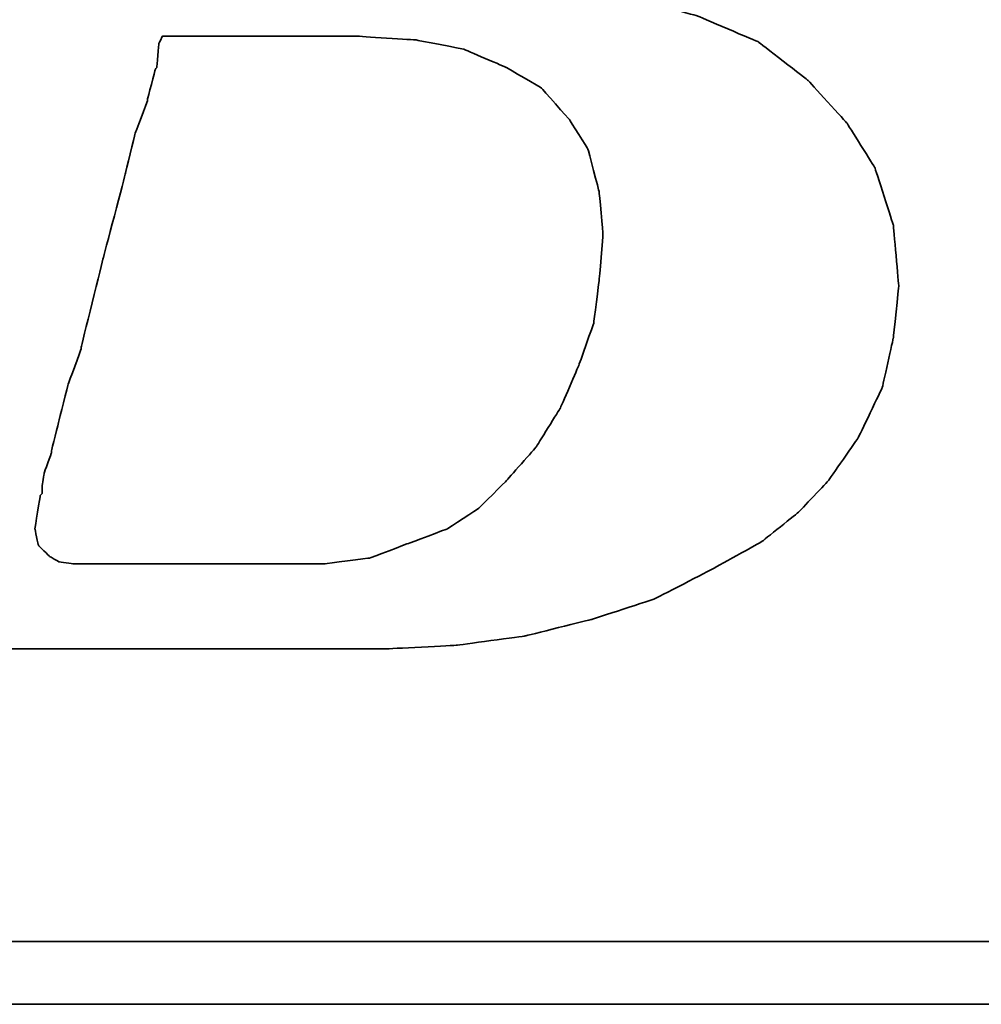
# Model space of a CAD drawing. Header units: millimetres. Extents: x 10 to 393, y 108 to 243.
# Tile 22 of 43: x 262.33 to 265.93, y 141.15 to 144.84. Entities that reach past the tile are written whole.
import ezdxf

# ---------------------------------------------------------------- set-up
doc = ezdxf.new("R2010")
doc.units = ezdxf.units.MM
doc.header["$LTSCALE"] = 0.15
doc.layers.add('DIM', color=4, linetype='CONTINUOUS')
doc.layers.add('layer 1', color=7, linetype='CONTINUOUS')

# ---------------------------------------------------------------- blocks, each defined once
blk = doc.blocks.new('TBI MOTION logo(完整正式版)')
at = {"layer": 'layer 1', "color": 22, "lineweight": 35}
for points, knots in [([(-64.65375, -6.86375), (-64.65375, -6.86375), (-64.84375, -7.29625), (-64.84375, -7.29625), (-64.84375, -7.29625), (-64.84375, -7.29625), (-64.86875, -7.34375), (-64.86875, -7.34375), (-64.86875, -7.34375), (-64.86875, -7.34375), (-64.86875, -7.36875), (-64.86875, -7.36875), (-64.86875, -7.36875), (-64.86875, -7.36875), (-65.15375, -7.65375), (-65.15375, -7.65375), (-65.15375, -7.65375), (-65.15375, -7.65375), (-65.17875, -7.65375), (-65.17875, -7.65375), (-65.17875, -7.65375), (-65.17875, -7.65375), (-65.20375, -7.67875), (-65.20375, -7.67875), (-65.20375, -7.67875), (-65.20375, -7.67875), (-65.58875, -7.87125), (-65.58875, -7.87125), (-65.58875, -7.87125), (-65.58875, -7.87125), (-65.63375, -7.87125), (-65.63375, -7.87125), (-65.63375, -7.87125), (-65.63375, -7.87125), (-65.65875, -7.89375), (-65.65875, -7.89375), (-65.65875, -7.89375), (-65.65875, -7.89375), (-66.09375, -7.94375), (-66.09375, -7.94375), (-66.09375, -7.94375), (-66.09375, -7.94375), (-66.11375, -7.94375), (-66.11375, -7.94375), (-66.11375, -7.94375), (-66.11375, -7.94375), (-66.16375, -7.94375), (-66.16375, -7.94375), (-66.16375, -7.94375), (-66.16375, -7.94375), (-66.30875, -7.94375), (-66.30875, -7.94375), (-66.30875, -7.94375), (-66.30875, -7.94375), (-66.69375, -7.94375), (-66.69375, -7.94375), (-66.69375, -7.94375), (-66.69375, -7.94375), (-67.07375, -7.94375), (-67.07375, -7.94375), (-67.07375, -7.94375), (-67.07375, -7.94375), (-67.12375, -7.94375), (-67.12375, -7.94375), (-67.12375, -7.94375), (-67.12375, -7.94375), (-67.12375, -7.96625), (-67.12375, -7.96625), (-67.12375, -7.96625), (-67.12375, -7.96625), (-67.14875, -7.99125), (-67.14875, -7.99125), (-67.14875, -7.99125), (-67.14875, -7.99125), (-67.24375, -8.34875), (-67.24375, -8.34875), (-67.24375, -8.34875), (-67.24375, -8.34875), (-67.31375, -8.68625), (-67.31375, -8.68625), (-67.31375, -8.68625), (-67.31375, -8.68625), (-67.26875, -8.68625), (-67.26875, -8.68625), (-67.26875, -8.68625), (-67.26875, -8.68625), (-67.07375, -8.68625), (-67.07375, -8.68625), (-67.07375, -8.68625), (-67.07375, -8.68625), (-66.54875, -8.68625), (-66.54875, -8.68625), (-66.54875, -8.68625), (-66.54875, -8.68625), (-65.82625, -8.68625), (-65.82625, -8.68625), (-65.82625, -8.68625), (-65.82625, -8.68625), (-65.01375, -8.68625), (-65.01375, -8.68625), (-65.01375, -8.68625), (-65.01375, -8.68625), (-64.05375, -8.68625), (-64.05375, -8.68625), (-64.05375, -8.68625), (-64.05375, -8.68625), (-62.08375, -8.68625), (-62.08375, -8.68625), (-62.08375, -8.68625), (-62.08375, -8.68625), (-60.06875, -8.68625), (-60.06875, -8.68625), (-60.06875, -8.68625), (-60.06875, -8.68625), (-59.10875, -8.68625), (-59.10875, -8.68625), (-59.10875, -8.68625), (-59.10875, -8.68625), (-58.29375, -8.68625), (-58.29375, -8.68625), (-58.29375, -8.68625), (-58.29375, -8.68625), (-57.57375, -8.68625), (-57.57375, -8.68625), (-57.57375, -8.68625), (-57.57375, -8.68625), (-57.04875, -8.68625), (-57.04875, -8.68625), (-57.04875, -8.68625), (-57.04875, -8.68625), (-56.85375, -8.68625), (-56.85375, -8.68625), (-56.85375, -8.68625), (-56.85375, -8.68625), (-56.70875, -8.68625), (-56.70875, -8.68625), (-56.70875, -8.68625), (-56.70875, -8.68625), (-56.61375, -8.68625), (-56.61375, -8.68625), (-56.61375, -8.68625), (-56.61375, -8.68625), (-56.56875, -8.68625), (-56.56875, -8.68625), (-56.56875, -8.68625), (-56.56875, -8.68625), (-55.65375, -8.63875), (-55.65375, -8.63875), (-55.65375, -8.63875), (-55.65375, -8.63875), (-54.76875, -8.51875), (-54.76875, -8.51875), (-54.76875, -8.51875), (-54.76875, -8.51875), (-53.90375, -8.30375), (-53.90375, -8.30375), (-53.90375, -8.30375), (-53.90375, -8.30375), (-53.08875, -8.03875), (-53.08875, -8.03875), (-53.08875, -8.03875), (-53.08875, -8.03875), (-52.34375, -7.65375), (-52.34375, -7.65375), (-52.34375, -7.65375), (-52.34375, -7.65375), (-51.69875, -7.29625), (-51.69875, -7.29625), (-51.69875, -7.29625), (-51.69875, -7.29625), (-51.21875, -6.91125), (-51.21875, -6.91125), (-51.21875, -6.91125), (-51.21875, -6.91125), (-50.83375, -6.50375), (-50.83375, -6.50375), (-50.83375, -6.50375), (-50.83375, -6.50375), (-50.44875, -5.94875), (-50.44875, -5.94875), (-50.44875, -5.94875), (-50.44875, -5.94875), (-50.13875, -5.30375), (-50.13875, -5.30375), (-50.13875, -5.30375), (-50.13875, -5.30375), (-49.99375, -4.65375), (-49.99375, -4.65375), (-49.99375, -4.65375), (-49.99375, -4.65375), (-49.92375, -3.98375), (-49.92375, -3.98375), (-49.92375, -3.98375), (-49.92375, -3.98375), (-49.99375, -3.19374), (-49.99375, -3.19374), (-49.99375, -3.19374), (-49.99375, -3.19374), (-50.23374, -2.44874), (-50.23374, -2.44874), (-50.23374, -2.44874), (-50.23374, -2.44874), (-50.59375, -1.87374), (-50.59375, -1.87374), (-50.59375, -1.87374), (-50.59375, -1.87374), (-51.09875, -1.31874), (-51.09875, -1.31874), (-51.09875, -1.31874), (-51.09875, -1.31874), (-51.74375, -0.81875), (-51.74375, -0.81875), (-51.74375, -0.81875), (-51.74375, -0.81875), (-52.53875, -0.48125), (-52.53875, -0.48125), (-52.53875, -0.48125), (-52.53875, -0.48125), (-53.47375, -0.21875), (-53.47375, -0.21875), (-53.47375, -0.21875), (-53.47375, -0.21875), (-54.52875, -0.04874), (-54.52875, -0.04874), (-54.52875, -0.04874), (-54.52875, -0.04874), (-55.65375, 0.12125), (-55.65375, 0.12125), (-55.65375, 0.12125), (-55.65375, 0.12125), (-54.50375, 0.28624), (-54.50375, 0.28624), (-54.50375, 0.28624), (-54.50375, 0.28624), (-53.83375, 0.38124), (-53.83375, 0.38124), (-53.83375, 0.38124), (-53.83375, 0.38124), (-53.18375, 0.50125), (-53.18375, 0.50125), (-53.18375, 0.50125), (-53.18375, 0.50125), (-52.55875, 0.66874), (-52.55875, 0.66874), (-52.55875, 0.66874), (-52.55875, 0.66874), (-52.03375, 0.86124), (-52.03375, 0.86124), (-52.03375, 0.86124), (-52.03375, 0.86124), (-51.50374, 1.03124), (-51.50374, 1.03124), (-51.50374, 1.03124), (-51.50374, 1.03124), (-51.09875, 1.27125), (-51.09875, 1.27125), (-51.09875, 1.27125), (-51.09875, 1.27125), (-50.71375, 1.48624), (-50.71375, 1.48624), (-50.71375, 1.48624), (-50.71375, 1.48624), (-50.37625, 1.77625), (-50.37625, 1.77625), (-50.37625, 1.77625), (-50.37625, 1.77625), (-49.82375, 2.37625), (-49.82375, 2.37625), (-49.82375, 2.37625), (-49.82375, 2.37625), (-49.41875, 2.99625), (-49.41875, 2.99625), (-49.41875, 2.99625), (-49.41875, 2.99625), (-49.22375, 3.76625), (-49.22375, 3.76625), (-49.22375, 3.76625), (-49.22375, 3.76625), (-49.15375, 4.50874), (-49.15375, 4.50874), (-49.15375, 4.50874), (-49.15375, 4.50874), (-49.20375, 5.25125), (-49.20375, 5.25125), (-49.20375, 5.25125), (-49.20375, 5.25125), (-49.41875, 5.92625), (-49.41875, 5.92625), (-49.41875, 5.92625), (-49.41875, 5.92625), (-49.77875, 6.47625), (-49.77875, 6.47625), (-49.77875, 6.47625), (-49.77875, 6.47625), (-50.33125, 7.02624), (-50.33125, 7.02624), (-50.33125, 7.02624), (-50.33125, 7.02624), (-51.00125, 7.43625), (-51.00125, 7.43625), (-51.00125, 7.43625), (-51.00125, 7.43625), (-51.79375, 7.72625), (-51.79375, 7.72625), (-51.79375, 7.72625), (-51.79375, 7.72625), (-52.72875, 7.89124), (-52.72875, 7.89124), (-52.72875, 7.89124), (-52.72875, 7.89124), (-53.83375, 7.98625), (-53.83375, 7.98625), (-53.83375, 7.98625), (-53.83375, 7.98625), (-53.92875, 7.98625), (-53.92875, 7.98625), (-53.92875, 7.98625), (-53.92875, 7.98625), (-54.26375, 7.98625), (-54.26375, 7.98625), (-54.26375, 7.98625), (-54.26375, 7.98625), (-54.74375, 7.98625), (-54.74375, 7.98625), (-54.74375, 7.98625), (-54.74375, 7.98625), (-55.36875, 7.98625), (-55.36875, 7.98625), (-55.36875, 7.98625), (-55.36875, 7.98625), (-56.13375, 7.98625), (-56.13375, 7.98625), (-56.13375, 7.98625), (-56.13375, 7.98625), (-56.94875, 7.98625), (-56.94875, 7.98625), (-56.94875, 7.98625), (-56.94875, 7.98625), (-58.77625, 7.98625), (-58.77625, 7.98625), (-58.77625, 7.98625), (-58.77625, 7.98625), (-60.59875, 7.98625), (-60.59875, 7.98625), (-60.59875, 7.98625), (-60.59875, 7.98625), (-61.41375, 7.98625), (-61.41375, 7.98625), (-61.41375, 7.98625), (-61.41375, 7.98625), (-62.17875, 7.98625), (-62.17875, 7.98625), (-62.17875, 7.98625), (-62.17875, 7.98625), (-62.80375, 7.98625), (-62.80375, 7.98625), (-62.80375, 7.98625), (-62.80375, 7.98625), (-63.30625, 7.98625), (-63.30625, 7.98625), (-63.30625, 7.98625), (-63.30625, 7.98625), (-63.57375, 7.98625), (-63.57375, 7.98625), (-63.57375, 7.98625), (-63.57375, 7.98625), (-63.57375, 7.96375), (-63.57375, 7.96375), (-63.57375, 7.96375), (-63.57375, 7.96375), (-63.59875, 7.94125), (-63.59875, 7.94125), (-63.59875, 7.94125), (-63.59875, 7.94125), (-63.69375, 7.55625), (-63.69375, 7.55625), (-63.69375, 7.55625), (-63.69375, 7.55625), (-63.76375, 7.24624), (-63.76375, 7.24624), (-63.76375, 7.24624), (-63.76375, 7.24624), (-63.23875, 7.24624), (-63.23875, 7.24624), (-63.23875, 7.24624), (-63.23875, 7.24624), (-62.75875, 7.24624), (-62.75875, 7.24624), (-62.75875, 7.24624), (-62.75875, 7.24624), (-62.61125, 7.24624), (-62.61125, 7.24624), (-62.61125, 7.24624), (-62.61125, 7.24624), (-62.56625, 7.24624), (-62.56625, 7.24624), (-62.56625, 7.24624), (-62.56625, 7.24624), (-62.22875, 7.24624), (-62.22875, 7.24624), (-62.22875, 7.24624), (-62.22875, 7.24624), (-62.20375, 7.24624), (-62.20375, 7.24624), (-62.20375, 7.24624), (-62.20375, 7.24624), (-62.17875, 7.21875), (-62.17875, 7.21875), (-62.17875, 7.21875), (-62.17875, 7.21875), (-61.96375, 7.17125), (-61.96375, 7.17125), (-61.96375, 7.17125), (-61.96375, 7.17125), (-61.72375, 7.12624), (-61.72375, 7.12624), (-61.72375, 7.12624), (-61.72375, 7.12624), (-61.70375, 7.12624), (-61.70375, 7.12624), (-61.70375, 7.12624), (-61.70375, 7.12624), (-61.55875, 7.07624), (-61.55875, 7.07624), (-61.55875, 7.07624), (-61.55875, 7.07624), (-61.50875, 7.07624), (-61.50875, 7.07624), (-61.50875, 7.07624), (-61.50875, 7.07624), (-61.48375, 7.02624), (-61.48375, 7.02624), (-61.48375, 7.02624), (-61.48375, 7.02624), (-61.31875, 6.83375), (-61.31875, 6.83375), (-61.31875, 6.83375), (-61.31875, 6.83375), (-61.29375, 6.81125), (-61.29375, 6.81125), (-61.29375, 6.81125), (-61.29375, 6.81125), (-61.29375, 6.78625), (-61.29375, 6.78625), (-61.29375, 6.78625), (-61.29375, 6.78625), (-61.19875, 6.50124), (-61.19875, 6.50124), (-61.19875, 6.50124), (-61.19875, 6.50124), (-61.17375, 6.45124), (-61.17375, 6.45124), (-61.17375, 6.45124), (-61.17375, 6.45124), (-61.19875, 6.40625), (-61.19875, 6.40625), (-61.19875, 6.40625), (-61.19875, 6.40625), (-61.26875, 5.99624), (-61.26875, 5.99624), (-61.26875, 5.99624), (-61.26875, 5.99624), (-61.26875, 5.85125), (-61.26875, 5.85125), (-61.26875, 5.85125), (-61.26875, 5.85125), (-61.26875, 5.82625), (-61.26875, 5.82625), (-61.26875, 5.82625), (-61.26875, 5.82625), (-61.29375, 5.80625), (-61.29375, 5.80625), (-61.29375, 5.80625), (-61.29375, 5.80625), (-61.34125, 5.66125), (-61.34125, 5.66125), (-61.34125, 5.66125), (-61.34125, 5.66125), (-61.41375, 5.44625), (-61.41375, 5.44625), (-61.41375, 5.44625), (-61.41375, 5.44625), (-61.48375, 5.15625), (-61.48375, 5.15625), (-61.48375, 5.15625), (-61.48375, 5.15625), (-61.58375, 4.82124), (-61.58375, 4.82124), (-61.58375, 4.82124), (-61.58375, 4.82124), (-61.79875, 4.00375), (-61.79875, 4.00375), (-61.79875, 4.00375), (-61.79875, 4.00375), (-62.05875, 2.99625), (-62.05875, 2.99625), (-62.05875, 2.99625), (-62.05875, 2.99625), (-62.34875, 1.91625), (-62.34875, 1.91625), (-62.34875, 1.91625), (-62.34875, 1.91625), (-62.97375, -0.41124), (-62.97375, -0.41124), (-62.97375, -0.41124), (-62.97375, -0.41124), (-63.59875, -2.75875), (-63.59875, -2.75875), (-63.59875, -2.75875), (-63.59875, -2.75875), (-63.88375, -3.86374), (-63.88375, -3.86374), (-63.88375, -3.86374), (-63.88375, -3.86374), (-64.14875, -4.82374), (-64.14875, -4.82374), (-64.14875, -4.82374), (-64.14875, -4.82374), (-64.36375, -5.64125), (-64.36375, -5.64125), (-64.36375, -5.64125), (-64.36375, -5.64125), (-64.43625, -5.97625), (-64.43625, -5.97625), (-64.43625, -5.97625), (-64.43625, -5.97625), (-64.50875, -6.28625), (-64.50875, -6.28625), (-64.50875, -6.28625), (-64.50875, -6.28625), (-64.50875, -6.30875), (-64.50875, -6.30875), (-64.50875, -6.30875), (-64.50875, -6.30875), (-64.57875, -6.50375), (-64.57875, -6.50375), (-64.57875, -6.50375), (-64.57875, -6.50375), (-64.62875, -6.69625), (-64.62875, -6.69625), (-64.62875, -6.69625), (-64.62875, -6.69625), (-64.62875, -6.76875), (-64.62875, -6.76875), (-64.62875, -6.76875), (-64.62875, -6.76875), (-64.62875, -6.81375), (-64.62875, -6.81375), (-64.62875, -6.81375), (-64.62875, -6.81375), (-64.62875, -6.83875), (-64.62875, -6.83875), (-64.62875, -6.83875), (-64.62875, -6.83875), (-64.65375, -6.86375), (-64.65375, -6.86375)], [0, 0, 0, 0, 0.00719424, 0.00719424, 0.00719424, 0.00719425, 0.01438849, 0.01438849, 0.01438849, 0.0143885, 0.02158273, 0.02158273, 0.02158273, 0.02158274, 0.02877698, 0.02877698, 0.02877698, 0.02877699, 0.03597122, 0.03597122, 0.03597122, 0.03597123, 0.04316547, 0.04316547, 0.04316547, 0.04316548, 0.05035971, 0.05035971, 0.05035971, 0.05035972, 0.05755396, 0.05755396, 0.05755396, 0.05755397, 0.0647482, 0.0647482, 0.0647482, 0.06474821, 0.07194245, 0.07194245, 0.07194245, 0.07194246, 0.07913669, 0.07913669, 0.07913669, 0.0791367, 0.08633094, 0.08633094, 0.08633094, 0.08633095, 0.09352518, 0.09352518, 0.09352518, 0.09352519, 0.10071942, 0.10071942, 0.10071942, 0.10071943, 0.10791367, 0.10791367, 0.10791367, 0.10791368, 0.11510791, 0.11510791, 0.11510791, 0.11510792, 0.12230216, 0.12230216, 0.12230216, 0.12230217, 0.1294964, 0.1294964, 0.1294964, 0.12949641, 0.13669065, 0.13669065, 0.13669065, 0.13669066, 0.14388489, 0.14388489, 0.14388489, 0.1438849, 0.15107914, 0.15107914, 0.15107914, 0.15107915, 0.15827338, 0.15827338, 0.15827338, 0.15827339, 0.16546763, 0.16546763, 0.16546763, 0.16546764, 0.17266187, 0.17266187, 0.17266187, 0.17266188, 0.17985612, 0.17985612, 0.17985612, 0.17985613, 0.18705036, 0.18705036, 0.18705036, 0.18705037, 0.1942446, 0.1942446, 0.1942446, 0.19424461, 0.20143885, 0.20143885, 0.20143885, 0.20143886, 0.20863309, 0.20863309, 0.20863309, 0.2086331, 0.21582734, 0.21582734, 0.21582734, 0.21582735, 0.22302158, 0.22302158, 0.22302158, 0.22302159, 0.23021583, 0.23021583, 0.23021583, 0.23021584, 0.23741007, 0.23741007, 0.23741007, 0.23741008, 0.24460432, 0.24460432, 0.24460432, 0.24460433, 0.25179856, 0.25179856, 0.25179856, 0.25179857, 0.25899281, 0.25899281, 0.25899281, 0.25899282, 0.26618705, 0.26618705, 0.26618705, 0.26618706, 0.27338129, 0.27338129, 0.27338129, 0.2733813, 0.28057554, 0.28057554, 0.28057554, 0.28057555, 0.28776978, 0.28776978, 0.28776978, 0.28776979, 0.29496403, 0.29496403, 0.29496403, 0.29496404, 0.30215827, 0.30215827, 0.30215827, 0.30215828, 0.30935252, 0.30935252, 0.30935252, 0.30935253, 0.31654676, 0.31654676, 0.31654676, 0.31654677, 0.32374101, 0.32374101, 0.32374101, 0.32374102, 0.33093525, 0.33093525, 0.33093525, 0.33093526, 0.3381295, 0.3381295, 0.3381295, 0.33812951, 0.34532374, 0.34532374, 0.34532374, 0.34532375, 0.35251799, 0.35251799, 0.35251799, 0.352518, 0.35971223, 0.35971223, 0.35971223, 0.35971224, 0.36690647, 0.36690647, 0.36690647, 0.36690648, 0.37410072, 0.37410072, 0.37410072, 0.37410073, 0.38129496, 0.38129496, 0.38129496, 0.38129497, 0.38848921, 0.38848921, 0.38848921, 0.38848922, 0.39568345, 0.39568345, 0.39568345, 0.39568346, 0.4028777, 0.4028777, 0.4028777, 0.40287771, 0.41007194, 0.41007194, 0.41007194, 0.41007195, 0.41726619, 0.41726619, 0.41726619, 0.4172662, 0.42446043, 0.42446043, 0.42446043, 0.42446044, 0.43165468, 0.43165468, 0.43165468, 0.43165469, 0.43884892, 0.43884892, 0.43884892, 0.43884893, 0.44604317, 0.44604317, 0.44604317, 0.44604318, 0.45323741, 0.45323741, 0.45323741, 0.45323742, 0.46043165, 0.46043165, 0.46043165, 0.46043166, 0.4676259, 0.4676259, 0.4676259, 0.46762591, 0.47482014, 0.47482014, 0.47482014, 0.47482015, 0.48201439, 0.48201439, 0.48201439, 0.4820144, 0.48920863, 0.48920863, 0.48920863, 0.48920864, 0.49640288, 0.49640288, 0.49640288, 0.49640289, 0.50359712, 0.50359712, 0.50359712, 0.50359713, 0.51079137, 0.51079137, 0.51079137, 0.51079138, 0.51798561, 0.51798561, 0.51798561, 0.51798562, 0.52517986, 0.52517986, 0.52517986, 0.52517987, 0.5323741, 0.5323741, 0.5323741, 0.53237411, 0.53956835, 0.53956835, 0.53956835, 0.53956836, 0.54676259, 0.54676259, 0.54676259, 0.5467626, 0.55395683, 0.55395683, 0.55395683, 0.55395684, 0.56115108, 0.56115108, 0.56115108, 0.56115109, 0.56834532, 0.56834532, 0.56834532, 0.56834533, 0.57553957, 0.57553957, 0.57553957, 0.57553958, 0.58273381, 0.58273381, 0.58273381, 0.58273382, 0.58992806, 0.58992806, 0.58992806, 0.58992807, 0.5971223, 0.5971223, 0.5971223, 0.59712231, 0.60431655, 0.60431655, 0.60431655, 0.60431656, 0.61151079, 0.61151079, 0.61151079, 0.6115108, 0.61870504, 0.61870504, 0.61870504, 0.61870505, 0.62589928, 0.62589928, 0.62589928, 0.62589929, 0.63309353, 0.63309353, 0.63309353, 0.63309354, 0.64028777, 0.64028777, 0.64028777, 0.64028778, 0.64748201, 0.64748201, 0.64748201, 0.64748202, 0.65467626, 0.65467626, 0.65467626, 0.65467627, 0.6618705, 0.6618705, 0.6618705, 0.66187051, 0.66906475, 0.66906475, 0.66906475, 0.66906476, 0.67625899, 0.67625899, 0.67625899, 0.676259, 0.68345324, 0.68345324, 0.68345324, 0.68345325, 0.69064748, 0.69064748, 0.69064748, 0.69064749, 0.69784173, 0.69784173, 0.69784173, 0.69784174, 0.70503597, 0.70503597, 0.70503597, 0.70503598, 0.71223022, 0.71223022, 0.71223022, 0.71223023, 0.71942446, 0.71942446, 0.71942446, 0.71942447, 0.72661871, 0.72661871, 0.72661871, 0.72661872, 0.73381295, 0.73381295, 0.73381295, 0.73381296, 0.74100719, 0.74100719, 0.74100719, 0.7410072, 0.74820144, 0.74820144, 0.74820144, 0.74820145, 0.75539568, 0.75539568, 0.75539568, 0.75539569, 0.76258993, 0.76258993, 0.76258993, 0.76258994, 0.76978417, 0.76978417, 0.76978417, 0.76978418, 0.77697842, 0.77697842, 0.77697842, 0.77697843, 0.78417266, 0.78417266, 0.78417266, 0.78417267, 0.79136691, 0.79136691, 0.79136691, 0.79136692, 0.79856115, 0.79856115, 0.79856115, 0.79856116, 0.8057554, 0.8057554, 0.8057554, 0.80575541, 0.81294964, 0.81294964, 0.81294964, 0.81294965, 0.82014388, 0.82014388, 0.82014388, 0.82014389, 0.82733813, 0.82733813, 0.82733813, 0.82733814, 0.83453237, 0.83453237, 0.83453237, 0.83453238, 0.84172662, 0.84172662, 0.84172662, 0.84172663, 0.84892086, 0.84892086, 0.84892086, 0.84892087, 0.85611511, 0.85611511, 0.85611511, 0.85611512, 0.86330935, 0.86330935, 0.86330935, 0.86330936, 0.8705036, 0.8705036, 0.8705036, 0.87050361, 0.87769784, 0.87769784, 0.87769784, 0.87769785, 0.88489209, 0.88489209, 0.88489209, 0.8848921, 0.89208633, 0.89208633, 0.89208633, 0.89208634, 0.89928058, 0.89928058, 0.89928058, 0.89928059, 0.90647482, 0.90647482, 0.90647482, 0.90647483, 0.91366906, 0.91366906, 0.91366906, 0.91366907, 0.92086331, 0.92086331, 0.92086331, 0.92086332, 0.92805755, 0.92805755, 0.92805755, 0.92805756, 0.9352518, 0.9352518, 0.9352518, 0.93525181, 0.94244604, 0.94244604, 0.94244604, 0.94244605, 0.94964029, 0.94964029, 0.94964029, 0.9496403, 0.95683453, 0.95683453, 0.95683453, 0.95683454, 0.96402878, 0.96402878, 0.96402878, 0.96402879, 0.97122302, 0.97122302, 0.97122302, 0.97122303, 0.97841727, 0.97841727, 0.97841727, 0.97841728, 0.98561151, 0.98561151, 0.98561151, 0.98561152, 0.99280576, 0.99280576, 0.99280576, 0.99280577, 1, 1, 1, 1]), ([(-61.03125, -6.57375), (-61.03125, -6.57375), (-61.03125, -6.67125), (-61.03125, -6.67125), (-61.03125, -6.67125), (-61.03125, -6.67125), (-61.05375, -6.69625), (-61.05375, -6.69625), (-61.05375, -6.69625), (-61.05375, -6.69625), (-61.12375, -7.12875), (-61.12375, -7.12875), (-61.12375, -7.12875), (-61.12375, -7.12875), (-61.07875, -7.34375), (-61.07875, -7.34375), (-61.07875, -7.34375), (-61.07875, -7.34375), (-60.93375, -7.48875), (-60.93375, -7.48875), (-60.93375, -7.48875), (-60.93375, -7.48875), (-60.81375, -7.55625), (-60.81375, -7.55625), (-60.81375, -7.55625), (-60.81375, -7.55625), (-60.62375, -7.58375), (-60.62375, -7.58375), (-60.62375, -7.58375), (-60.62375, -7.58375), (-60.30875, -7.58375), (-60.30875, -7.58375), (-60.30875, -7.58375), (-60.30875, -7.58375), (-59.97375, -7.58375), (-59.97375, -7.58375), (-59.97375, -7.58375), (-59.97375, -7.58375), (-59.87875, -7.58375), (-59.87875, -7.58375), (-59.87875, -7.58375), (-59.87875, -7.58375), (-59.63625, -7.58375), (-59.63625, -7.58375), (-59.63625, -7.58375), (-59.63625, -7.58375), (-58.96875, -7.58375), (-58.96875, -7.58375), (-58.96875, -7.58375), (-58.96875, -7.58375), (-58.29375, -7.58375), (-58.29375, -7.58375), (-58.29375, -7.58375), (-58.29375, -7.58375), (-58.05375, -7.58375), (-58.05375, -7.58375), (-58.05375, -7.58375), (-58.05375, -7.58375), (-57.98375, -7.58375), (-57.98375, -7.58375), (-57.98375, -7.58375), (-57.98375, -7.58375), (-57.35875, -7.58375), (-57.35875, -7.58375), (-57.35875, -7.58375), (-57.35875, -7.58375), (-56.78375, -7.50875), (-56.78375, -7.50875), (-56.78375, -7.50875), (-56.78375, -7.50875), (-56.27875, -7.31875), (-56.27875, -7.31875), (-56.27875, -7.31875), (-56.27875, -7.31875), (-55.77375, -7.12875), (-55.77375, -7.12875), (-55.77375, -7.12875), (-55.77375, -7.12875), (-55.36875, -6.86375), (-55.36875, -6.86375), (-55.36875, -6.86375), (-55.36875, -6.86375), (-55.00875, -6.50375), (-55.00875, -6.50375), (-55.00875, -6.50375), (-55.00875, -6.50375), (-54.62375, -6.06875), (-54.62375, -6.06875), (-54.62375, -6.06875), (-54.62375, -6.06875), (-54.31375, -5.56875), (-54.31375, -5.56875), (-54.31375, -5.56875), (-54.31375, -5.56875), (-54.07375, -5.01625), (-54.07375, -5.01625), (-54.07375, -5.01625), (-54.07375, -5.01625), (-53.87875, -4.46374), (-53.87875, -4.46374), (-53.87875, -4.46374), (-53.87875, -4.46374), (-53.80875, -3.91375), (-53.80875, -3.91375), (-53.80875, -3.91375), (-53.80875, -3.91375), (-53.75875, -3.31375), (-53.75875, -3.31375), (-53.75875, -3.31375), (-53.75875, -3.31375), (-53.80875, -2.75875), (-53.80875, -2.75875), (-53.80875, -2.75875), (-53.80875, -2.75875), (-53.95375, -2.20875), (-53.95375, -2.20875), (-53.95375, -2.20875), (-53.95375, -2.20875), (-54.19375, -1.82625), (-54.19375, -1.82625), (-54.19375, -1.82625), (-54.19375, -1.82625), (-54.55375, -1.41875), (-54.55375, -1.41875), (-54.55375, -1.41875), (-54.55375, -1.41875), (-55.00875, -1.15125), (-55.00875, -1.15125), (-55.00875, -1.15125), (-55.00875, -1.15125), (-55.56125, -0.91375), (-55.56125, -0.91375), (-55.56125, -0.91375), (-55.56125, -0.91375), (-56.18125, -0.79375), (-56.18125, -0.79375), (-56.18125, -0.79375), (-56.18125, -0.79375), (-56.94875, -0.74374), (-56.94875, -0.74374), (-56.94875, -0.74374), (-56.94875, -0.74374), (-56.99875, -0.74374), (-56.99875, -0.74374), (-56.99875, -0.74374), (-56.99875, -0.74374), (-57.09375, -0.74374), (-57.09375, -0.74374), (-57.09375, -0.74374), (-57.09375, -0.74374), (-57.38375, -0.74374), (-57.38375, -0.74374), (-57.38375, -0.74374), (-57.38375, -0.74374), (-57.76875, -0.74374), (-57.76875, -0.74374), (-57.76875, -0.74374), (-57.76875, -0.74374), (-58.24625, -0.74374), (-58.24625, -0.74374), (-58.24625, -0.74374), (-58.24625, -0.74374), (-58.72875, -0.74374), (-58.72875, -0.74374), (-58.72875, -0.74374), (-58.72875, -0.74374), (-59.20875, -0.74374), (-59.20875, -0.74374), (-59.20875, -0.74374), (-59.20875, -0.74374), (-59.46875, -0.74374), (-59.46875, -0.74374), (-59.46875, -0.74374), (-59.46875, -0.74374), (-59.51625, -0.83875), (-59.51625, -0.83875), (-59.51625, -0.83875), (-59.51625, -0.83875), (-59.54375, -1.15125), (-59.54375, -1.15125), (-59.54375, -1.15125), (-59.54375, -1.15125), (-59.56375, -1.17874), (-59.56375, -1.17874), (-59.56375, -1.17874), (-59.56375, -1.17874), (-59.66375, -1.55875), (-59.66375, -1.55875), (-59.66375, -1.55875), (-59.66375, -1.55875), (-59.66375, -1.58375), (-59.66375, -1.58375), (-59.66375, -1.58375), (-59.66375, -1.58375), (-59.82875, -2.01874), (-59.82875, -2.01874), (-59.82875, -2.01874), (-59.82875, -2.01874), (-59.94875, -2.52125), (-59.94875, -2.52125), (-59.94875, -2.52125), (-59.94875, -2.52125), (-60.23875, -3.62375), (-60.23875, -3.62375), (-60.23875, -3.62375), (-60.23875, -3.62375), (-60.52375, -4.77624), (-60.52375, -4.77624), (-60.52375, -4.77624), (-60.52375, -4.77624), (-60.52375, -4.79874), (-60.52375, -4.79874), (-60.52375, -4.79874), (-60.52375, -4.79874), (-60.69125, -5.25375), (-60.69125, -5.25375), (-60.69125, -5.25375), (-60.69125, -5.25375), (-60.81375, -5.73625), (-60.81375, -5.73625), (-60.81375, -5.73625), (-60.81375, -5.73625), (-60.90875, -6.11875), (-60.90875, -6.11875), (-60.90875, -6.11875), (-60.90875, -6.11875), (-60.90875, -6.14375), (-60.90875, -6.14375), (-60.90875, -6.14375), (-60.90875, -6.14375), (-61.00375, -6.40875), (-61.00375, -6.40875), (-61.00375, -6.40875), (-61.00375, -6.40875), (-61.03125, -6.57375), (-61.03125, -6.57375)], [0, 0, 0, 0, 0.01694915, 0.01694915, 0.01694915, 0.01694916, 0.03389831, 0.03389831, 0.03389831, 0.03389832, 0.05084746, 0.05084746, 0.05084746, 0.05084747, 0.06779661, 0.06779661, 0.06779661, 0.06779662, 0.08474576, 0.08474576, 0.08474576, 0.08474577, 0.10169492, 0.10169492, 0.10169492, 0.10169493, 0.11864407, 0.11864407, 0.11864407, 0.11864408, 0.13559322, 0.13559322, 0.13559322, 0.13559323, 0.15254237, 0.15254237, 0.15254237, 0.15254238, 0.16949153, 0.16949153, 0.16949153, 0.16949154, 0.18644068, 0.18644068, 0.18644068, 0.18644069, 0.20338983, 0.20338983, 0.20338983, 0.20338984, 0.22033898, 0.22033898, 0.22033898, 0.22033899, 0.23728814, 0.23728814, 0.23728814, 0.23728815, 0.25423729, 0.25423729, 0.25423729, 0.2542373, 0.27118644, 0.27118644, 0.27118644, 0.27118645, 0.28813559, 0.28813559, 0.28813559, 0.2881356, 0.30508475, 0.30508475, 0.30508475, 0.30508476, 0.3220339, 0.3220339, 0.3220339, 0.32203391, 0.33898305, 0.33898305, 0.33898305, 0.33898306, 0.3559322, 0.3559322, 0.3559322, 0.35593221, 0.37288136, 0.37288136, 0.37288136, 0.37288137, 0.38983051, 0.38983051, 0.38983051, 0.38983052, 0.40677966, 0.40677966, 0.40677966, 0.40677967, 0.42372881, 0.42372881, 0.42372881, 0.42372882, 0.44067797, 0.44067797, 0.44067797, 0.44067798, 0.45762712, 0.45762712, 0.45762712, 0.45762713, 0.47457627, 0.47457627, 0.47457627, 0.47457628, 0.49152542, 0.49152542, 0.49152542, 0.49152543, 0.50847458, 0.50847458, 0.50847458, 0.50847459, 0.52542373, 0.52542373, 0.52542373, 0.52542374, 0.54237288, 0.54237288, 0.54237288, 0.54237289, 0.55932203, 0.55932203, 0.55932203, 0.55932204, 0.57627119, 0.57627119, 0.57627119, 0.5762712, 0.59322034, 0.59322034, 0.59322034, 0.59322035, 0.61016949, 0.61016949, 0.61016949, 0.6101695, 0.62711864, 0.62711864, 0.62711864, 0.62711865, 0.6440678, 0.6440678, 0.6440678, 0.64406781, 0.66101695, 0.66101695, 0.66101695, 0.66101696, 0.6779661, 0.6779661, 0.6779661, 0.67796611, 0.69491525, 0.69491525, 0.69491525, 0.69491526, 0.71186441, 0.71186441, 0.71186441, 0.71186442, 0.72881356, 0.72881356, 0.72881356, 0.72881357, 0.74576271, 0.74576271, 0.74576271, 0.74576272, 0.76271186, 0.76271186, 0.76271186, 0.76271187, 0.77966102, 0.77966102, 0.77966102, 0.77966103, 0.79661017, 0.79661017, 0.79661017, 0.79661018, 0.81355932, 0.81355932, 0.81355932, 0.81355933, 0.83050847, 0.83050847, 0.83050847, 0.83050848, 0.84745763, 0.84745763, 0.84745763, 0.84745764, 0.86440678, 0.86440678, 0.86440678, 0.86440679, 0.88135593, 0.88135593, 0.88135593, 0.88135594, 0.89830508, 0.89830508, 0.89830508, 0.89830509, 0.91525424, 0.91525424, 0.91525424, 0.91525425, 0.93220339, 0.93220339, 0.93220339, 0.9322034, 0.94915254, 0.94915254, 0.94915254, 0.94915255, 0.96610169, 0.96610169, 0.96610169, 0.9661017, 0.98305085, 0.98305085, 0.98305085, 0.98305086, 1, 1, 1, 1]), ([(75.90875, -9.47875), (75.90875, -9.47875), (75.90875, -12.28625), (75.90875, -12.28625), (75.90875, -12.28625), (75.90875, -12.28625), (75.90875, -12.47875), (75.90875, -12.47875), (75.90875, -12.47875), (75.90875, -12.47875), (75.71625, -12.47875), (75.71625, -12.47875), (75.71625, -12.47875), (75.71625, -12.47875), (-88.32875, -12.47875), (-88.32875, -12.47875), (-88.32875, -12.47875), (-88.32875, -12.47875), (-88.32875, -13.29375), (-88.32875, -13.29375), (-88.32875, -13.29375), (-88.32875, -13.29375), (82.89125, -13.29375), (82.89125, -13.29375), (82.89125, -13.29375), (82.89125, -13.29375), (75.90875, -9.47875), (75.90875, -9.47875)], [0, 0, 0, 0, 0.14285714, 0.14285714, 0.14285714, 0.14285715, 0.28571429, 0.28571429, 0.28571429, 0.2857143, 0.42857143, 0.42857143, 0.42857143, 0.42857144, 0.57142857, 0.57142857, 0.57142857, 0.57142858, 0.71428571, 0.71428571, 0.71428571, 0.71428572, 0.85714286, 0.85714286, 0.85714286, 0.85714287, 1, 1, 1, 1])]:
    blk.add_open_spline(points, degree=3, knots=knots, dxfattribs=at)

msp = doc.modelspace()

# ---------------------------------------------------------------- block references
at = {"layer": 'DIM', "color": 7, "xscale": 0.2889976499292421, "yscale": 0.2889976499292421, "zscale": 0.2889976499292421}
msp.add_blockref('TBI MOTION logo(完整正式版)', (280.0469, 144.9945), dxfattribs=at)

doc.saveas('drawing.dxf')
